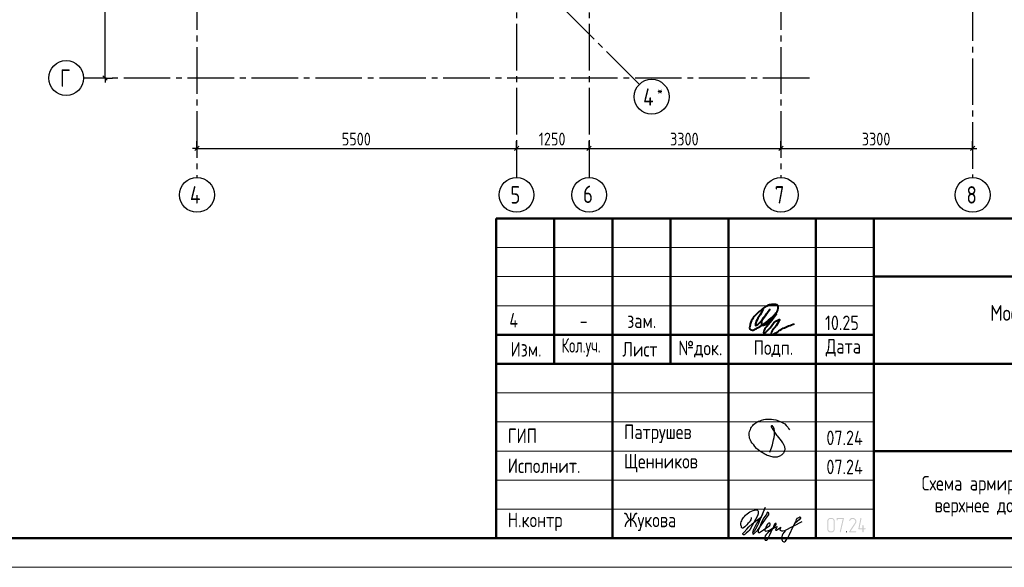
# Model space of a CAD drawing. Header units: millimetres. Extents: x 40580 to 1168286, y -220995 to 81020.
# Tile 180 of 194: x 516668 to 533614, y -128368 to -118949. Entities that reach past the tile are written whole.
import ezdxf

# ---------------------------------------------------------------- set-up
doc = ezdxf.new("R2010")
doc.units = ezdxf.units.MM
doc.linetypes.add('______5', pattern=[1100, 800, -100, 100, -100])
doc.linetypes.add('CENTER', pattern=[2, 1.25, -0.25, 0.25, -0.25])
for name, color, linetype, lineweight in [('Standard', 7, 'Continuous', 25), ('ОСИ', 7, 'CENTER', 15), ('Основная', 7, 'Continuous', 40)]:
    doc.layers.add(name, color=color, linetype=linetype, lineweight=lineweight)
doc.styles.add('GOST 2.304-81', font='txt')
doc.styles.add('ISOCPEUR', font='isocpeur.ttf')
doc.styles.get("Standard").update_dxf_attribs({"font": 'isocpeur.ttf'})

# ---------------------------------------------------------------- blocks, each defined once
blk = doc.blocks.new('яяя')
at = {"lineweight": 30}
for points in [[(345424, 110432), (345425, 110410), (345424, 110397), (345417, 110379), (345406, 110350), (345390, 110319), (345357, 110275), (345310, 110221), (345265, 110176), (345198, 110110), (345161, 110077), (345133, 110066), (345116, 110066), (345102, 110075), (345090, 110091), (345082, 110115), (345074, 110146), (345066, 110182), (345064, 110206), (345067, 110234), (345077, 110278), (345095, 110320), (345114, 110361), (345134, 110395), (345159, 110428), (345195, 110469), (345228, 110506), (345284, 110560), (345331, 110595), (345379, 110625), (345435, 110648), (345486, 110670), (345532, 110686), (345573, 110696), (345605, 110698), (345621, 110695), (345635, 110687), (345648, 110671), (345656, 110649), (345659, 110625), (345659, 110583), (345656, 110553), (345647, 110523), (345635, 110489), (345387, 110033), (345349, 109985), (345311, 109948), (345247, 109889), (345209, 109858), (345192, 109844), (345180, 109837), (345157, 109833), (345150, 109835), (345140, 109842), (345135, 109856), (345138, 109881), (345148, 109892), (345183, 109930), (345267, 110024), (345343, 110105), (345455, 110213), (345617, 110343), (345775, 110456), (345811, 110526), (345838, 110607), (345890, 110740), (345902, 110771), (345698, 110295), (345672, 110226), (345626, 110132), (345572, 110032), (345518, 109953), (345481, 109918), (345497, 110001), (345567, 110147), (345655, 110301), (345760, 110442)], [(345481, 109918), (345476, 109896), (345475, 109874), (345485, 109861), (345506, 109866), (345539, 109891), (345632, 109983), (345968, 110450), (346022, 110527), (346029, 110560), (346027, 110579), (346026, 110590), (346010, 110605), (345993, 110609), (345975, 110601), (345962, 110584), (345954, 110562), (345857, 110421), (345783, 110292), (345741, 110183), (345701, 110079), (345665, 109985), (345660, 109952), (345666, 109929), (345669, 109915), (345682, 109910), (345702, 109914), (345735, 109941), (345846, 110007), (346065, 110160), (346075, 110193), (346070, 110217), (346066, 110236), (346052, 110241), (346030, 110241), (346007, 110228), (345978, 110203), (345960, 110164), (345892, 110010), (345895, 109986), (345904, 109966), (345925, 109964), (345969, 109968), (346045, 110000), (346218, 110114), (346261, 110154), (346280, 110184), (346282, 110210), (346278, 110225), (346263, 110229), (346241, 110222), (346220, 110198), (346162, 110049), (345989, 109904), (345932, 109849), (345906, 109805), (345891, 109739), (345890, 109690), (345899, 109652), (345924, 109647), (345956, 109655), (345980, 109674), (346058, 109838), (346158, 110046), (346261, 110098), (346314, 110120), (346292, 110079), (346269, 110036), (346261, 110008), (346267, 109998), (346293, 109998), (346363, 110039), (346445, 110095), (346421, 110068), (346414, 110040), (346407, 110011), (346416, 109990), (346466, 109972), (346509, 109977), (346574, 109984), (347172, 110293)], [(346586, 109971), (346543, 109917), (346509, 109873), (346489, 109825), (346475, 109767), (346472, 109710), (346478, 109675), (346485, 109641), (346501, 109621), (346517, 109602), (346542, 109589), (346568, 109592), (346605, 109620), (346680, 109731), (346736, 109842), (346865, 110115), (346962, 110290), (346969, 110318), (346979, 110360), (347013, 110403), (347056, 110434), (347091, 110450), (347109, 110450), (347121, 110434), (347115, 110405), (347072, 110355), (347012, 110307), (346924, 110222)]]:
    blk.add_lwpolyline(points, dxfattribs=at)
blk = doc.blocks.new('Из_буфера32210')
at = {"color": 7, "lineweight": 25}
blk.add_lwpolyline([(357, 84), (386, 160), (399, 213), (405, 239), (412, 268), (420, 299), (427, 339), (434, 380), (437, 414), (438, 442), (436, 466), (430, 489), (425, 504), (417, 519), (409, 531), (405, 535), (403, 536), (400, 539), (394, 541), (387, 543), (383, 542), (379, 539), (377, 534), (377, 528), (379, 523), (438, 428), (470, 382), (484, 365), (504, 341), (528, 310), (551, 280), (562, 264), (575, 247), (582, 235), (589, 220), (599, 198), (606, 184), (610, 167), (611, 155), (612, 143), (611, 127), (609, 116), (603, 96), (596, 82), (588, 69), (579, 56), (563, 43), (551, 34), (539, 25), (524, 16), (511, 10), (494, 5), (481, 3), (456, 0), (432, 1), (415, 3), (396, 6), (375, 11), (355, 19), (336, 24), (310, 31), (293, 39), (269, 53), (243, 69), (223, 80), (202, 93), (180, 109), (152, 128), (126, 152), (98, 182), (77, 211), (52, 241), (32, 266), (20, 293), (8, 329), (3, 348), (1, 373), (0, 393), (1, 417), (6, 440), (13, 454), (20, 476), (26, 497), (38, 517), (47, 529), (60, 548), (75, 563), (95, 581), (115, 593), (135, 606), (161, 618), (187, 628), (213, 638), (251, 647), (282, 653), (319, 655), (353, 655), (384, 652), (418, 648), (460, 641), (503, 628), (544, 611), (579, 594), (611, 573), (639, 545), (666, 515), (679, 496), (694, 471)], dxfattribs=at)

msp = doc.modelspace()

# ---------------------------------------------------------------- hatches: boundary and pattern name
at = {"layer": 'Standard', "linetype": 'Continuous', "lineweight": 25, "transparency": 33554687}
h = msp.add_hatch(color=7, dxfattribs=at)
h.paths.add_polyline_path([(530693.5, -127713.9), (530693.5, -127716.6), (530693.3, -127719.3), (530693, -127721.9), (530692.5, -127724.4), (530692.1, -127727), (530691.3, -127729.4), (530690.6, -127731.9), (530689.6, -127734.2), (530688.6, -127736.6), (530687.4, -127738.8), (530686.2, -127741.1), (530684.7, -127743.2), (530683.3, -127745.4), (530681.6, -127747.5), (530679.8, -127749.5), (530677.9, -127751.5), (530675.9, -127753.4), (530673.9, -127755.2), (530671.8, -127756.9), (530669.7, -127758.4), (530667.5, -127759.8), (530665.2, -127761.1), (530663, -127762.3), (530660.6, -127763.3), (530658.3, -127764.2), (530655.8, -127765), (530653.3, -127765.7), (530650.8, -127766.2), (530648.2, -127766.7), (530645.5, -127767), (530642.9, -127767.2), (530640.1, -127767.2), (530622.3, -127767.2), (530619.8, -127767.2), (530617.2, -127767), (530614.7, -127766.7), (530612.3, -127766.2), (530609.9, -127765.7), (530607.5, -127765), (530605.1, -127764.3), (530602.8, -127763.3), (530600.5, -127762.3), (530598.3, -127761.1), (530596, -127759.9), (530593.8, -127758.5), (530591.7, -127757), (530589.6, -127755.3), (530587.4, -127753.6), (530585.4, -127751.7), (530583.4, -127749.7), (530581.6, -127747.7), (530579.8, -127745.6), (530578.3, -127743.5), (530576.7, -127741.3), (530575.5, -127739.1), (530574.2, -127736.8), (530573.2, -127734.4), (530572.1, -127732.1), (530571.4, -127729.6), (530570.6, -127727.2), (530570.1, -127724.6), (530569.6, -127722), (530569.3, -127719.4), (530569.1, -127716.7), (530569.1, -127713.9), (530569.1, -127571.8), (530569.1, -127569.1), (530569.3, -127566.6), (530569.6, -127564), (530570, -127561.5), (530570.5, -127559), (530571.2, -127556.6), (530572, -127554.1), (530572.9, -127551.8), (530573.9, -127549.5), (530575.1, -127547.2), (530576.3, -127545), (530577.8, -127542.8), (530579.2, -127540.7), (530580.9, -127538.6), (530582.6, -127536.5), (530584.5, -127534.5), (530586.5, -127532.5), (530588.5, -127530.7), (530590.5, -127529), (530592.7, -127527.5), (530594.8, -127526), (530597.1, -127524.7), (530599.3, -127523.5), (530601.7, -127522.5), (530604.1, -127521.5), (530606.5, -127520.7), (530609, -127520), (530611.6, -127519.5), (530614.2, -127519), (530616.8, -127518.7), (530619.5, -127518.5), (530622.3, -127518.5), (530640.1, -127518.5), (530642.8, -127518.5), (530645.4, -127518.7), (530648.1, -127519), (530650.6, -127519.5), (530653.2, -127520), (530655.6, -127520.7), (530658.1, -127521.4), (530660.4, -127522.4), (530662.8, -127523.4), (530665, -127524.6), (530667.3, -127525.8), (530669.4, -127527.2), (530671.6, -127528.7), (530673.7, -127530.4), (530675.7, -127532.1), (530677.7, -127534), (530679.7, -127536), (530681.4, -127538), (530683.1, -127540.1), (530684.6, -127542.2), (530686.1, -127544.4), (530687.3, -127546.6), (530688.6, -127548.9), (530689.6, -127551.3), (530690.6, -127553.6), (530691.3, -127556.1), (530692, -127558.5), (530692.5, -127561.1), (530693, -127563.7), (530693.3, -127566.3), (530693.5, -127569), (530693.5, -127571.8)], flags=16)
h.paths.add_polyline_path([(530675.8, -127713.9), (530675.8, -127571.7), (530675.8, -127568.1), (530675.2, -127564.7), (530674.5, -127561.3), (530673.2, -127558.2), (530671.9, -127555.1), (530669.9, -127552.2), (530667.9, -127549.3), (530665.3, -127546.7), (530662.7, -127544.1), (530659.8, -127542.1), (530656.9, -127540.1), (530653.8, -127538.8), (530650.6, -127537.5), (530647.2, -127536.9), (530643.8, -127536.2), (530640.1, -127536.2), (530622.3, -127536.2), (530618.6, -127536.2), (530615.2, -127536.9), (530611.8, -127537.5), (530608.7, -127538.8), (530605.5, -127540.1), (530602.6, -127542), (530599.8, -127544), (530597.2, -127546.6), (530594.6, -127549.2), (530592.6, -127552.1), (530590.7, -127554.9), (530589.4, -127558.1), (530588.1, -127561.2), (530587.4, -127564.7), (530586.8, -127568.1), (530586.8, -127571.7), (530586.8, -127713.9), (530586.8, -127717.6), (530587.4, -127720.9), (530588.1, -127724.3), (530589.5, -127727.4), (530590.8, -127730.5), (530592.8, -127733.4), (530594.8, -127736.3), (530597.5, -127738.9), (530600.2, -127741.6), (530603.1, -127743.6), (530606, -127745.5), (530609.1, -127746.9), (530612.2, -127748.2), (530615.5, -127748.8), (530618.8, -127749.5), (530622.3, -127749.5), (530640.1, -127749.5), (530643.7, -127749.5), (530647.1, -127748.9), (530650.4, -127748.2), (530653.6, -127747), (530656.7, -127745.7), (530659.6, -127743.8), (530662.5, -127741.9), (530665.1, -127739.4), (530667.8, -127736.8), (530669.8, -127734), (530671.8, -127731.1), (530673.2, -127728), (530674.5, -127724.8), (530675.2, -127721.3), (530675.8, -127717.8)])
for points in [[(530853.3, -127529.3), (530799.9, -127760.3), (530799.6, -127761.1), (530798.8, -127762.4), (530798, -127763.6), (530796.7, -127765.4), (530791.3, -127767.2), (530789.7, -127767.2), (530788.1, -127766.7), (530786.5, -127766.1), (530784.9, -127765.1), (530784.2, -127764.5), (530783.7, -127763.8), (530783.2, -127763.1), (530782.8, -127762.3), (530782.4, -127761.5), (530782.3, -127760.6), (530782.1, -127759.7), (530782.1, -127758.7), (530782.4, -127756.4), (530833.4, -127536.2), (530746.6, -127536.2), (530746.6, -127553.8), (530746.6, -127554.8), (530746.5, -127555.8), (530746.3, -127556.8), (530746, -127557.6), (530745.7, -127558.4), (530745.2, -127559.2), (530744.8, -127559.9), (530744.1, -127560.5), (530742.9, -127561.6), (530741.3, -127562.1), (530739.7, -127562.6), (530737.8, -127562.6), (530737.3, -127562.6), (530736.6, -127562.5), (530736, -127562.4), (530735.2, -127562.1), (530734.5, -127561.9), (530733.5, -127561.5), (530732.6, -127561.1), (530731.6, -127560.5), (530730.9, -127560), (530730.4, -127559.3), (530729.9, -127558.6), (530729.6, -127557.8), (530729.2, -127556.9), (530729.1, -127555.9), (530728.9, -127554.9), (530728.9, -127553.8), (530728.9, -127527.4), (530728.9, -127526.3), (530729, -127525.3), (530729.2, -127524.3), (530729.5, -127523.5), (530729.7, -127522.7), (530730.2, -127522), (530730.6, -127521.3), (530731.1, -127520.7), (530731.7, -127520.2), (530732.4, -127519.8), (530733.1, -127519.3), (530733.9, -127519.1), (530734.7, -127518.8), (530735.7, -127518.6), (530736.7, -127518.5), (530737.8, -127518.5), (530844.6, -127518.5), (530846.7, -127518.5), (530848.3, -127519.1), (530850, -127519.6), (530851.2, -127520.7), (530852.4, -127521.8), (530853.1, -127523.3), (530853.7, -127524.8), (530853.7, -127526.6)], [(531057.2, -127767.2), (530951, -127767.2), (530949.4, -127767.2), (530947.8, -127766.5), (530946.3, -127765.8), (530944.8, -127764.4), (530943.5, -127762.8), (530942.9, -127761.2), (530942.3, -127759.5), (530942.3, -127757.6), (530942.3, -127756.4), (530942.6, -127755.3), (530942.9, -127754.2), (530943.5, -127753.4), (531041.2, -127605.8), (531044.9, -127598.9), (531047.6, -127592.7), (531048.6, -127589.5), (531049.2, -127586.2), (531049.7, -127582.9), (531049.7, -127579.5), (531049.7, -127577.3), (531049.5, -127575.1), (531049.2, -127573), (531048.8, -127570.9), (531048.3, -127568.9), (531047.6, -127566.9), (531047, -127564.9), (531046.1, -127563), (531045.1, -127561.1), (531044, -127559.3), (531042.9, -127557.5), (531041.5, -127555.7), (531040.1, -127554), (531038.5, -127552.4), (531036.9, -127550.7), (531035.1, -127549.2), (531033.5, -127547.8), (531031.8, -127546.5), (531030, -127545.2), (531028.1, -127544.1), (531026.2, -127542.9), (531024.2, -127541.9), (531022.2, -127540.9), (531020, -127540), (531017.8, -127539.2), (531015.6, -127538.5), (531013.4, -127537.9), (531011.2, -127537.4), (531009, -127537), (531006.8, -127536.8), (531004.6, -127536.6), (531002.4, -127536.6), (530999.3, -127536.6), (530996.3, -127537), (530993.3, -127537.4), (530990.4, -127538.3), (530987.6, -127539.1), (530984.8, -127540.4), (530982.1, -127541.7), (530979.4, -127543.4), (530976.8, -127545.1), (530974.4, -127547.4), (530972.1, -127549.7), (530969.9, -127552.6), (530967.8, -127555.5), (530965.9, -127559), (530964, -127562.5), (530962.4, -127566.7), (530961.8, -127568.1), (530961.1, -127569.1), (530960.3, -127570.2), (530959.3, -127570.9), (530958.4, -127571.4), (530957.1, -127571.8), (530955.9, -127572.2), (530954.4, -127572.5), (530952.5, -127572.5), (530950.9, -127571.9), (530949.2, -127571.3), (530947.9, -127570.1), (530947.2, -127569.5), (530946.7, -127568.8), (530946.1, -127568.1), (530945.8, -127567.3), (530945.5, -127566.6), (530945.3, -127565.7), (530945.1, -127564.8), (530945.1, -127563.8), (530945.6, -127560.6), (530946.6, -127557.9), (530947.6, -127555.4), (530948.7, -127552.9), (530949.9, -127550.5), (530951.1, -127548.1), (530952.4, -127546), (530953.7, -127543.8), (530955.2, -127541.7), (530956.7, -127539.7), (530958.2, -127537.9), (530959.8, -127536), (530961.5, -127534.3), (530963.3, -127532.6), (530965.1, -127531.1), (530967, -127529.6), (530968.9, -127528.2), (530972.4, -127525.8), (530976.2, -127524), (530980, -127522.2), (530984.1, -127520.9), (530988.2, -127519.7), (530992.5, -127519.1), (530996.9, -127518.5), (531001.5, -127518.5), (531004.6, -127518.5), (531007.7, -127518.8), (531010.8, -127519.1), (531013.8, -127519.6), (531016.9, -127520.1), (531019.8, -127521), (531022.7, -127521.8), (531025.6, -127522.8), (531028.4, -127523.9), (531031.2, -127525.3), (531033.9, -127526.7), (531036.6, -127528.3), (531039.3, -127529.9), (531041.9, -127531.8), (531044.5, -127533.7), (531047, -127535.9), (531049.6, -127538.2), (531051.9, -127540.6), (531054.2, -127543), (531056.2, -127545.5), (531058.1, -127548), (531059.8, -127550.6), (531061.4, -127553.2), (531062.7, -127556), (531064, -127558.7), (531065, -127561.5), (531066, -127564.4), (531066.6, -127567.3), (531067.3, -127570.3), (531067.6, -127573.3), (531068, -127576.4), (531068, -127579.6), (531068, -127584), (531067.3, -127588.3), (531066.6, -127592.6), (531065.3, -127596.8), (531064.6, -127598.9), (531063.7, -127601.1), (531062.8, -127603.4), (531061.6, -127605.7), (531060.5, -127608.1), (531059.1, -127610.6), (531057.7, -127613.1), (531056, -127615.8), (530967.7, -127749.5), (531057.2, -127749.5), (531058.9, -127749.5), (531060.4, -127750.2), (531062, -127750.9), (531063.3, -127752.2), (531064.7, -127753.6), (531065.4, -127755.1), (531066.1, -127756.7), (531066.1, -127758.4), (531066.1, -127759.9), (531065.5, -127761.4), (531064.9, -127763), (531063.8, -127764.4), (531063.2, -127765.1), (531062.5, -127765.6), (531061.8, -127766.1), (531061, -127766.5), (531060.2, -127766.8), (531059.2, -127767), (531058.3, -127767.2)], [(531190.7, -127696.2), (531217.6, -127696.2), (531219.3, -127696.2), (531220.8, -127696.9), (531222.3, -127697.6), (531223.7, -127699), (531225.1, -127700.3), (531225.8, -127701.9), (531226.5, -127703.4), (531226.5, -127705.1), (531226.5, -127706.7), (531225.9, -127708.2), (531225.3, -127709.7), (531224.1, -127711.1), (531223.6, -127711.8), (531222.9, -127712.3), (531222.2, -127712.9), (531221.3, -127713.2), (531220.5, -127713.6), (531219.6, -127713.7), (531218.6, -127713.9), (531217.6, -127713.9), (531190.7, -127713.9), (531190.7, -127758.4), (531190.7, -127759.4), (531190.6, -127760.4), (531190.4, -127761.3), (531190.1, -127762.2), (531189.8, -127763), (531189.3, -127763.8), (531188.9, -127764.5), (531188.2, -127765.1), (531187, -127766.2), (531185.4, -127766.7), (531183.8, -127767.2), (531181.9, -127767.2), (531181.4, -127767.2), (531180.8, -127767.1), (531180.1, -127767), (531179.4, -127766.7), (531178.6, -127766.4), (531177.7, -127766), (531176.7, -127765.6), (531175.7, -127765.1), (531175, -127764.6), (531174.5, -127763.9), (531174, -127763.2), (531173.7, -127762.4), (531173.4, -127761.5), (531173.2, -127760.5), (531173, -127759.5), (531173, -127758.4), (531173, -127713.9), (531110.8, -127713.9), (531108.9, -127713.9), (531107.3, -127713.3), (531105.7, -127712.7), (531104.4, -127711.4), (531103.2, -127710.2), (531102.6, -127708.7), (531101.9, -127707.2), (531101.9, -127705.4), (531102.1, -127703.3), (531137.6, -127525.6), (531137.9, -127523.8), (531138.7, -127522.5), (531139.4, -127521.2), (531140.7, -127520.3), (531146.2, -127518.5), (531147.9, -127518.5), (531149.5, -127519.1), (531151.1, -127519.7), (531152.5, -127520.9), (531153.2, -127521.5), (531153.7, -127522.2), (531154.2, -127522.9), (531154.5, -127523.7), (531154.9, -127524.5), (531155.1, -127525.3), (531155.2, -127526.2), (531155.2, -127527.2), (531155, -127529.2), (531121.6, -127696.2), (531173, -127696.2), (531173, -127651.6), (531173, -127650.1), (531173.7, -127648.6), (531174.4, -127647.2), (531175.8, -127645.7), (531176.4, -127645), (531177.2, -127644.4), (531177.9, -127643.9), (531178.7, -127643.5), (531179.4, -127643.1), (531180.2, -127642.9), (531181, -127642.8), (531181.9, -127642.8), (531183.5, -127642.8), (531185, -127643.3), (531186.5, -127643.9), (531187.9, -127645.1), (531188.6, -127645.6), (531189.1, -127646.3), (531189.7, -127647), (531190, -127647.9), (531190.4, -127648.7), (531190.5, -127649.6), (531190.7, -127650.6), (531190.7, -127651.6)], [(530897.6, -127749.5), (530899.3, -127749.5), (530900.8, -127750.2), (530902.3, -127750.9), (530903.7, -127752.2), (530905.1, -127753.6), (530905.8, -127755.1), (530906.4, -127756.7), (530906.4, -127758.4), (530906.4, -127759.9), (530905.9, -127761.4), (530905.3, -127763), (530904.1, -127764.4), (530903.6, -127765.1), (530902.9, -127765.6), (530902.2, -127766.1), (530901.3, -127766.5), (530900.5, -127766.8), (530899.6, -127767), (530898.7, -127767.2), (530897.6, -127767.2), (530895.6, -127767.2), (530893.9, -127766.6), (530892.3, -127766), (530891, -127764.7), (530889.9, -127763.3), (530889.3, -127761.7), (530888.8, -127760.1), (530888.8, -127758.4), (530888.8, -127757.3), (530889.3, -127755.9), (530889.8, -127754.5), (530890.9, -127752.9), (530891.4, -127752), (530892.1, -127751.4), (530892.8, -127750.8), (530893.6, -127750.3), (530894.5, -127749.9), (530895.4, -127749.7), (530896.4, -127749.5)]]:
    msp.add_hatch(color=7, dxfattribs=at).paths.add_polyline_path(points, flags=16)

# ---------------------------------------------------------------- linework, layer by layer
at = {"layer": 'Standard', "color": 251, "linetype": 'Continuous', "lineweight": -3, "true_color": 0x656565, "transparency": 33554687}
for p, q in [((518138.8, -119952.1), (517868.3, -119952.1)), ((518138.8, -119952.1), (518013.8, -119952.1)), ((518138.8, -119952.1), (518263.8, -119952.1)), ((519718.8, -121162.1), (519718.8, -121037.1)), ((525218.8, -121162.1), (525218.8, -121037.1)), ((526468.8, -121162.1), (526468.8, -121037.1)), ((529768.8, -121162.1), (529768.8, -121037.1)), ((533068.8, -121162.1), (533068.8, -121037.1)), ((519718.8, -121162.1), (519718.8, -121287.1)), ((519718.8, -121162.1), (519718.8, -121162.1)), ((525218.8, -121162.1), (525218.8, -121287.1)), ((525218.8, -121162.1), (525218.8, -121162.1)), ((526468.8, -121162.1), (526468.8, -121287.1)), ((526468.8, -121162.1), (526468.8, -121162.1)), ((529768.8, -121162.1), (529768.8, -121287.1)), ((529768.8, -121162.1), (529768.8, -121162.1)), ((533068.8, -121162.1), (533068.8, -121287.1)), ((533068.8, -121162.1), (533068.8, -121162.1))]:
    msp.add_line(p, q, dxfattribs=at)
at = {"layer": 'Standard', "color": 7, "linetype": 'Continuous', "lineweight": 25, "transparency": 33554687}
for p, q in [((518176.3, -119989.6), (518101.3, -119914.6)), ((519681.3, -121199.6), (519756.3, -121124.6)), ((525181.3, -121199.6), (525256.3, -121124.6)), ((526431.3, -121199.6), (526506.3, -121124.6)), ((529731.3, -121199.6), (529806.3, -121124.6)), ((533031.3, -121199.6), (533106.3, -121124.6)), ((524868.3, -127868.5), (543368.3, -127868.5)), ((524868.3, -127868.5), (543368.3, -127868.5)), ((524868.3, -127868.5), (543368.3, -127868.5))]:
    msp.add_line(p, q, dxfattribs=at)
at = {"layer": 'Standard', "color": 7, "linetype": 'Continuous', "lineweight": -3, "transparency": 33554687}
for p, q in [((518138.8, -119952.1), (518138.8, -120027.1)), ((519718.8, -121162.1), (519643.8, -121162.1)), ((519718.8, -121162.1), (525218.8, -121162.1)), ((525218.8, -121162.1), (526468.8, -121162.1)), ((526468.8, -121162.1), (529768.8, -121162.1)), ((529768.8, -121162.1), (533068.8, -121162.1)), ((533068.8, -121162.1), (533143.8, -121162.1))]:
    msp.add_line(p, q, dxfattribs=at)
at = {"layer": 'Standard', "color": 7, "linetype": 'Continuous', "lineweight": 50, "transparency": 33554687}
for p, q in [((524868.3, -127868.5), (524868.3, -122368.5)), ((524868.3, -122368.5), (543368.3, -122368.5)), ((525868.3, -124868.5), (525868.3, -122368.5)), ((526868.3, -127868.5), (526868.3, -122368.5)), ((527868.3, -124868.5), (527868.3, -122368.5)), ((528868.3, -127868.5), (528868.3, -122368.5)), ((530368.3, -127868.5), (530368.3, -122368.5)), ((531368.3, -127868.5), (531368.3, -122368.5)), ((531368.3, -123368.5), (543368.3, -123368.5)), ((524868.3, -124368.5), (531368.3, -124368.5)), ((524868.3, -124368.5), (531368.3, -124368.5)), ((524868.3, -124868.5), (531368.3, -124868.5)), ((524868.3, -124868.5), (531368.3, -124868.5)), ((531368.3, -124868.5), (543368.3, -124868.5)), ((531368.3, -126368.5), (543368.3, -126368.5))]:
    msp.add_line(p, q, dxfattribs=at)
at = {"layer": 'Standard', "color": 7, "linetype": 'Continuous', "lineweight": 13, "transparency": 33554687}
for p, q in [((524868.3, -122868.5), (531368.3, -122868.5)), ((524868.3, -123368.5), (531368.3, -123368.5)), ((524868.3, -123868.5), (531368.3, -123868.5)), ((524868.3, -125368.5), (531368.3, -125368.5)), ((524868.3, -125868.5), (531368.3, -125868.5)), ((524868.3, -125868.5), (531368.3, -125868.5)), ((524868.3, -126368.5), (531368.3, -126368.5)), ((524868.3, -126368.5), (531368.3, -126368.5)), ((524868.3, -126868.5), (531368.3, -126868.5)), ((524868.3, -127368.5), (531368.3, -127368.5))]:
    msp.add_line(p, q, dxfattribs=at)
msp.add_lwpolyline([(514168.3, -128368.4), (543868.3, -128368.4), (543868.3, -86368.4), (514168.3, -86368.4), (514168.3, -128368.4)], close=True, dxfattribs=at)
at = {"layer": 'Standard', "color": 7, "linetype": 'Continuous', "lineweight": 50, "transparency": 33554687}
msp.add_lwpolyline([(516168.3, -86868.4), (543368.3, -86868.4), (543368.3, -127868.4), (516168.3, -127868.4), (516168.3, -86868.4)], close=True, dxfattribs=at)
at = {"layer": 'Standard', "color": 7, "linetype": 'Continuous', "lineweight": -3, "transparency": 33554687}
msp.add_lwpolyline([(518138.8, -119952.1), (518138.8, -117523.5), (518138.8, -117523.5), (518138.8, -114452.1)], dxfattribs=at)
at = {"layer": 'ОСИ', "color": 8, "linetype": '______5', "lineweight": -3, "transparency": 33554687}
for p, q in [((525218.8, -88222.1), (525218.8, -121662.1)), ((526468.8, -88222.1), (526468.8, -121662.1)), ((519718.8, -88622.1), (519718.8, -121662.1)), ((533068.8, -113013.5), (533068.8, -121662.1)), ((527332.7, -120061), (520445.7, -113174)), ((529768.8, -115022.1), (529768.8, -121662.1)), ((530258.8, -119952.1), (517768.3, -119952.1))]:
    msp.add_line(p, q, dxfattribs=at)
at = {"layer": 'ОСИ', "color": 7, "linetype": 'Continuous', "lineweight": -3, "transparency": 33554687}
for centre in [(517468.3, -119952.1), (527544.8, -120273.2), (519718.8, -121962.1), (525218.8, -121962.1), (526468.8, -121962.1), (529768.8, -121962.1), (533068.8, -121962.1)]:
    msp.add_circle(centre, 300, dxfattribs=at)
at = {"layer": 'Основная', "color": 7, "ltscale": 100}
msp.add_spline([(529461.1, -123930.9), (529391.7, -124057.3), (529334.7, -124179.2), (529334.7, -124207.2), (529369.4, -124189.3), (529466.7, -124084.2), (529578.5, -123936.5), (529498, -124040.5), (529435.3, -124135.6), (529443.2, -124197.1), (529502.4, -124191.5), (529580.7, -124125.5), (529672.4, -124017), (529723.9, -123913), (529717.2, -123864.9), (529632.9, -123848.7), (529558.4, -123859.4), (529428.6, -123944.4), (529311.2, -124054), (529254.2, -124151.3), (529232.9, -124224), (529234, -124270.9), (529274.3, -124288.8), (529342.5, -124265.3), (529530.4, -124140.1), (529684.7, -124012.6), (529529, -124223.5), (529473.5, -124320.8), (529473.4, -124339.1), (529506.9, -124322.4), (529600.9, -124225.1), (529726.1, -124109.9), (529745.1, -124105.4), (529727.2, -124147.9), (529650.2, -124259.7), (529603.1, -124347), (529609.8, -124366), (529645.6, -124357), (529808.9, -124257.5), (530003.5, -124179.2)], degree=3, dxfattribs=at)

# ---------------------------------------------------------------- block references
at = {"color": 1, "ltscale": 100}
msp.add_blockref('Из_буфера32210', (529223.4, -126474.7), dxfattribs=at)
at = {"color": 2, "lineweight": 60, "xscale": 0.5, "yscale": 0.5, "zscale": 0.5}
msp.add_blockref('яяя', (356547.6, -182727), dxfattribs=at)

# ---------------------------------------------------------------- texts
at = {"layer": 'Standard', "color": 7, "linetype": 'Continuous', "lineweight": 25, "transparency": 33554687, "style": 'GOST 2.304-81'}
for s, insert, char_height, width, attachment_point in [('5500', (522210.8, -121112.1), 220, 641.476, 7), ('1250', (525601.4, -121112.1), 220, 610.171, 7), ('3300', (527860.8, -121112.1), 220, 641.476, 7), ('3300', (531160.8, -121112.1), 220, 641.476, 7), ('Московская\\~область,\\~городской\\~округ\\~Звенигород,\\~район\\~', (533372.3, -124201.5), 270, 8136.208, 7), ('4', (525170.4, -123993.7), 250, 283.333, 2), ('10.25', (530528.8, -124288.5), 250, 693.365, 7), ('-', (526374.8, -124002.6), 250, 283.333, 2), ('зам.', (527374.8, -124002.6), 250, 283.333, 2), ('Изм.', (525116.2, -124743.7), 250, 631.146, 7), ('\\W0.83;Кол.уч.', (525995.3, -124743.7), 250, 799.955, 7), ('Лист', (527039.1, -124743.7), 250, 782.227, 7), ('№док.', (528003.7, -124761.1), 250, 853.387, 7), ('Подп.', (529299.6, -124754.2), 250, 764.539, 7), ('Дата', (530541.3, -124743.7), 250, 782.227, 7), ('ГИП', (525068.3, -126231), 250, 586.81, 7), ('Патрушев', (527068.3, -126231), 250, 1386.365, 7), ('07.24', (530551.4, -126267.2), 250, 817.627, 7), ('Щенников', (527068.3, -126737.1), 250, 1333.081, 7), ('Исполнит.', (525068.3, -126746.7), 250, 1386.365, 7), ('07.24', (530551.4, -126767.2), 250, 817.627, 7), ('Н.контр', (525068.3, -127746.7), 250, 1102.087, 7), ('Жукова', (527068.3, -127746.7), 250, 1031.11, 7)]:
    msp.add_mtext(s, dxfattribs=dict(at, insert=insert, char_height=char_height, width=width, attachment_point=attachment_point))
at = {"layer": 'Standard', "color": 7, "linetype": 'Continuous', "lineweight": 25, "transparency": 33554687, "insert": (534868.3, -126797.6), "char_height": 250, "width": 6741.875, "attachment_point": 2, "line_spacing_factor": 0.903614}
msp.add_mtext('{\\fGOST 2.304-81|b0|i0|c0|p0;Схема армирования плит на отм. +40.080 }\\P{\\fGOST 2.304-81|b0|i0|c0|p0;верхнее дополнительное (секции 3, 4)}', dxfattribs=at)
at = {"layer": 'ОСИ', "color": 7, "linetype": 'Continuous', "lineweight": 25, "transparency": 33554687, "attachment_point": 7, "style": 'ISOCPEUR'}
for s, insert, char_height, width in [('\\W0.78;Г', (517363.3, -120102.1), 300, 326.853), ('\\W0.80;4', (527398.3, -120430.7), 300, 359.83), ('\\W0.80;*', (527638.3, -120255.7), 180, 215.909), ('\\W0.80;4', (519598.8, -122112.1), 300, 359.83), ('\\W0.78;5', (525113.8, -122112.1), 300, 326.834), ('\\W0.78;6', (526363.8, -122102.1), 300, 326.843), ('\\W0.78;7', (529663.8, -122112.1), 300, 326.843), ('\\W0.78;8', (532963.8, -122112.1), 300, 326.843)]:
    msp.add_mtext(s, dxfattribs=dict(at, insert=insert, char_height=char_height, width=width))

doc.saveas('drawing.dxf')
